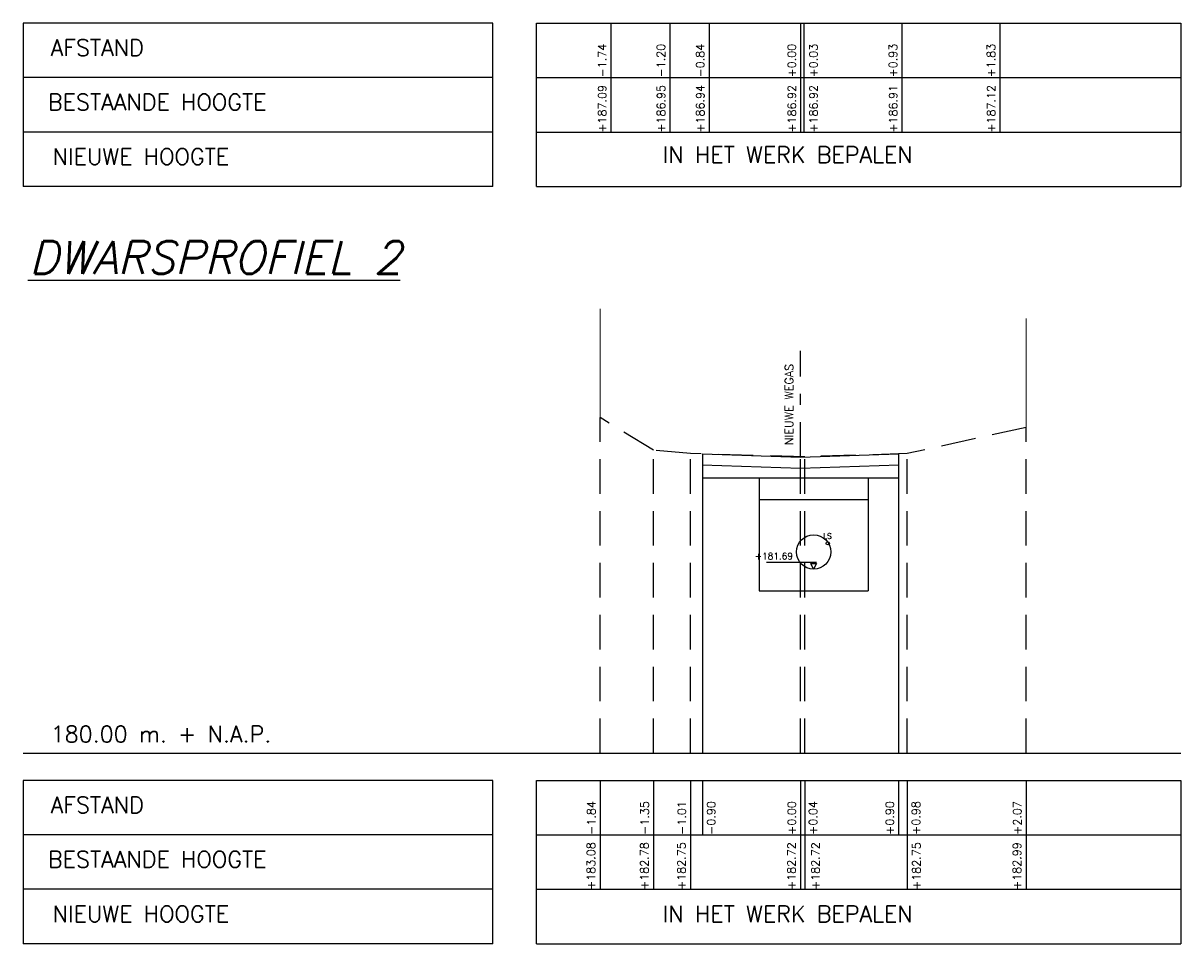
# Model space of a CAD drawing. Header units: metres. Extents: x -32 to 40, y -72 to 118.
# Tile 18 of 25: x -32 to -21, y 100 to 108. Entities that reach past the tile are written whole.
import ezdxf

# ---------------------------------------------------------------- set-up
doc = ezdxf.new("R2010")
doc.units = ezdxf.units.M
doc.linetypes.add('1-200 DASHDOT', pattern=[2.54, 1.27, -0.635, 0, -0.635])
doc.linetypes.add('1-200 HIDDEN', pattern=[0.9525, 0.635, -0.3175])
for name, color, linetype in [('PH-BEST-BEBOUWING', 1, 'Continuous'), ('PH-BESTAAND', 253, '1-200 HIDDEN'), ('PH-BESTAAND-K&L-KLIC', 12, 'Continuous'), ('PH-NIEUW-WEGAS', 2, '1-200 DASHDOT'), ('PH-ONTWERP-WATERBERGING', 6, 'Continuous'), ('PH100', 7, 'Continuous')]:
    doc.layers.add(name, color=color, linetype=linetype)
doc.layers.add('PH-INM-RASTERHEKWERK', color=8, linetype='1-200 HEKWERK', lineweight=0)
doc.styles.add('ROMANS', font='romans.shx')
doc.linetypes.add('1-200 HEKWERK', pattern='A,1.5,-0.4,["X",ROMANS,S=0.24,R=0,X=-0.275,Y=-0.12],-0.05', length=1.95)

msp = doc.modelspace()

# ---------------------------------------------------------------- linework, layer by layer
at = {"layer": 'PH-BESTAAND', "ltscale": 0.5}
for p, q in [((-26.415, 101.534), (-26.415, 104.614)), ((-25.925, 104.314), (-26.415, 104.614)), ((-22.505, 104.524), (-23.595, 104.284)), ((-22.505, 101.534), (-22.505, 104.524)), ((-25.925, 101.534), (-25.925, 104.314)), ((-25.585, 104.284), (-25.925, 104.314)), ((-25.585, 101.534), (-25.585, 104.284)), ((-24.535, 104.254), (-25.585, 104.284)), ((-24.575, 101.534), (-24.575, 104.255)), ((-23.595, 104.284), (-24.535, 104.254)), ((-24.535, 101.534), (-24.535, 104.254)), ((-23.595, 101.534), (-23.595, 104.284))]:
    msp.add_line(p, q, dxfattribs=at)
at = {"layer": 'PH-BESTAAND-K&L-KLIC'}
msp.add_circle((-24.325, 103.46), 0.015, dxfattribs=at)
at = {"layer": 'PH-INM-RASTERHEKWERK', "ltscale": 0.5}
for points in [[(-26.415, 104.614), (-26.415, 105.614)], [(-22.505, 104.524), (-22.505, 105.524)]]:
    msp.add_lwpolyline(points, dxfattribs=at)
at = {"layer": 'PH-NIEUW-WEGAS', "ltscale": 0.25}
msp.add_line((-24.575, 104.255), (-24.575, 105.227), dxfattribs=at)
at = {"layer": 'PH-ONTWERP-WATERBERGING'}
for p, q in [((-25.475, 104.281), (-25.475, 101.534)), ((-23.675, 104.281), (-23.675, 101.534)), ((-25.475, 104.06), (-23.675, 104.06)), ((-24.955, 104.062), (-24.955, 103.024)), ((-23.955, 104.062), (-23.955, 103.024)), ((-24.955, 103.862), (-23.955, 103.862)), ((-24.888, 103.286), (-24.43, 103.286)), ((-24.955, 103.024), (-23.955, 103.024))]:
    msp.add_line(p, q, dxfattribs=at)
for points in [[(-25.475, 104.281), (-24.575, 104.251), (-23.675, 104.281)], [(-25.478, 104.181), (-24.575, 104.151), (-23.672, 104.181)]]:
    msp.add_lwpolyline(points, dxfattribs=at)
msp.add_lwpolyline([(-24.48, 103.274), (-24.43, 103.274), (-24.455, 103.224)], close=True, dxfattribs=at)
msp.add_circle((-24.455, 103.381), 0.158, dxfattribs=at)
at = {"layer": 'PH100'}
for p, q in [((-27.4, 108.235), (-31.711, 108.235)), ((-31.711, 108.235), (-31.711, 106.735)), ((-27.4, 106.735), (-27.4, 108.235)), ((-27, 108.235), (-21.084, 108.235)), ((-27, 106.735), (-27, 108.235)), ((-26.315, 108.235), (-26.315, 107.235)), ((-25.775, 108.235), (-25.775, 107.235)), ((-25.415, 108.235), (-25.415, 107.235)), ((-24.575, 108.235), (-24.575, 107.235)), ((-24.545, 108.235), (-24.545, 107.235)), ((-23.645, 108.235), (-23.645, 107.235)), ((-22.745, 108.235), (-22.745, 107.235)), ((-21.084, 108.235), (-21.084, 106.735)), ((-27.4, 107.735), (-31.711, 107.735)), ((-27, 107.735), (-21.084, 107.735)), ((-27.4, 107.235), (-31.711, 107.235)), ((-27, 107.235), (-21.084, 107.235)), ((-27.4, 106.735), (-31.711, 106.735)), ((-27, 106.735), (-21.084, 106.735)), ((-27.4, 101.284), (-31.711, 101.284)), ((-31.711, 101.284), (-31.711, 99.784)), ((-27.4, 99.784), (-27.4, 101.284)), ((-27, 101.284), (-21.084, 101.284)), ((-27, 99.784), (-27, 101.284)), ((-26.415, 101.284), (-26.415, 100.284)), ((-25.925, 101.284), (-25.925, 100.284)), ((-25.585, 101.284), (-25.585, 100.284)), ((-25.475, 101.284), (-25.475, 100.784)), ((-24.575, 101.284), (-24.575, 100.284)), ((-24.535, 101.284), (-24.535, 100.284)), ((-23.675, 101.284), (-23.675, 100.784)), ((-23.595, 101.284), (-23.595, 100.284)), ((-22.505, 101.284), (-22.505, 100.284)), ((-21.084, 101.284), (-21.084, 99.784)), ((-27.4, 100.784), (-31.711, 100.784)), ((-27, 100.784), (-21.084, 100.784)), ((-27.4, 100.284), (-31.711, 100.284)), ((-27, 100.284), (-21.084, 100.284)), ((-27.4, 99.784), (-31.711, 99.784)), ((-27, 99.784), (-21.084, 99.784))]:
    msp.add_line(p, q, dxfattribs=at)
at = {"layer": 'PH100', "color": 5, "linetype": 'Continuous'}
msp.add_line((-31.711, 101.534), (-21.084, 101.534), dxfattribs=at)

# ---------------------------------------------------------------- texts
at = {"layer": 'PH-BEST-BEBOUWING', "color": 2, "insert": (-24.643, 104.361), "char_height": 0.075, "width": 1.8344, "attachment_point": 7, "rotation": 90, "style": 'ROMANS'}
msp.add_mtext('NIEUWE WEGAS', dxfattribs=at)
at = {"layer": 'PH-BESTAAND-K&L-KLIC', "lineweight": -3, "ltscale": 0.25, "insert": (-24.289, 103.552), "char_height": 0.05, "attachment_point": 3, "style": 'ROMANS'}
msp.add_mtext_dynamic_manual_height_columns('LS', width=0.49631, gutter_width=1, heights=[0], dxfattribs=at)
at = {"layer": 'PH-ONTWERP-WATERBERGING', "insert": (-24.645, 103.373), "char_height": 0.06, "attachment_point": 3, "style": 'ROMANS'}
msp.add_mtext_dynamic_manual_height_columns('+181.69', width=0.49631, gutter_width=1, heights=[0], dxfattribs=at)
at = {"layer": 'PH100', "color": 1, "linetype": 'Continuous', "style": 'ROMANS'}
for s, p in [('AFSTAND', (-31.458, 107.935)), ('BESTAANDE HOOGTE', (-31.483, 107.435)), ('NIEUWE HOOGTE', (-31.44, 106.935)), ('IN HET WERK BEPALEN', (-25.84, 106.952)), ('180.00 m. + N.A.P.', (-31.458, 101.634)), ('AFSTAND', (-31.458, 100.984)), ('BESTAANDE HOOGTE', (-31.483, 100.484)), ('NIEUWE HOOGTE', (-31.44, 99.984)), ('IN HET WERK BEPALEN', (-25.84, 99.984))]:
    msp.add_text(s, height=0.15, dxfattribs=at).set_placement(p)
at = {"layer": 'PH100', "color": 2, "linetype": 'Continuous', "style": 'ROMANS'}
for s, p in [('-1.74', (-26.359, 107.737)), ('-0.84', (-25.459, 107.737)), ('+0.00', (-24.618, 107.737)), ('+0.03', (-24.419, 107.737)), ('+0.93', (-23.689, 107.737)), ('+1.83', (-22.789, 107.737)), ('-1.20', (-25.819, 107.737)), ('-1.84', (-26.458, 100.785)), ('-1.35', (-25.968, 100.785)), ('-1.01', (-25.628, 100.785)), ('-0.90', (-25.358, 100.785)), ('+0.00', (-24.618, 100.785)), ('+0.04', (-24.423, 100.785)), ('+0.90', (-23.718, 100.785)), ('+0.98', (-23.478, 100.785)), ('+2.07', (-22.548, 100.785))]:
    msp.add_text(s, height=0.075, rotation=90, dxfattribs=at).set_placement(p)
at = {"layer": 'PH100', "color": 8, "linetype": 'Continuous', "style": 'ROMANS'}
for s, p in [('+187.09', (-26.358, 107.23)), ('+186.95', (-25.818, 107.23)), ('+186.94', (-25.458, 107.23)), ('+186.92', (-24.617, 107.23)), ('+186.92', (-24.418, 107.23)), ('+186.91', (-23.688, 107.23)), ('+187.12', (-22.788, 107.23)), ('+183.08', (-26.461, 100.279)), ('+182.78', (-25.971, 100.279)), ('+182.75', (-25.631, 100.279)), ('+182.72', (-24.621, 100.279)), ('+182.72', (-24.401, 100.279)), ('+182.75', (-23.474, 100.279)), ('+182.99', (-22.551, 100.279))]:
    msp.add_text(s, height=0.075, rotation=90, dxfattribs=at).set_placement(p)
at = {"layer": 'PH100', "color": 3, "linetype": 'Continuous', "style": 'ROMANS', "oblique": 14}
msp.add_text('%%UDWARSPROFIEL 2', height=0.3, dxfattribs=at).set_placement((-31.654, 105.935))

doc.saveas('drawing.dxf')
